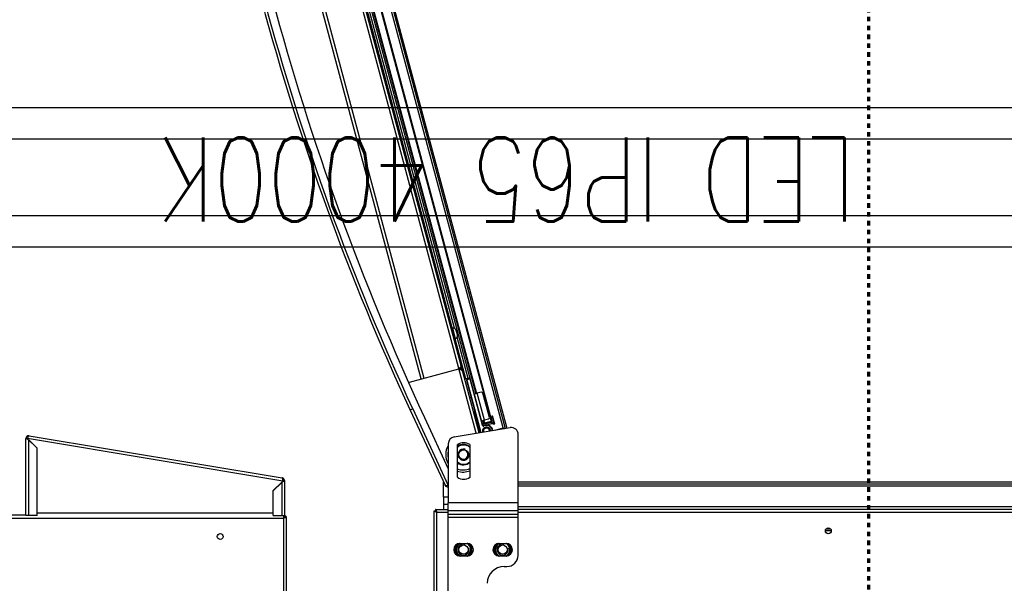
# Model space of a CAD drawing. Header units: millimetres. Extents: x -56641 to 6003, y -24465 to 16563.
# Tile 20 of 79: x -32221 to -31516, y -6358 to -5955. Entities that reach past the tile are written whole.
import ezdxf
from ezdxf.enums import TextEntityAlignment as Align

# ---------------------------------------------------------------- set-up
doc = ezdxf.new("R2010")
doc.units = ezdxf.units.MM
for name, pattern in [('HIDDEN', [375, 250, -125]), ('Kreska', [6.35, 3.175, -3.175]), ('Przerywana długa', [390, 250, -140])]:
    doc.linetypes.add(name, pattern=pattern)
doc.layers.add('G-ANNO-SYMB', color=7, linetype='Continuous', lineweight=5)
doc.layers.add('JEVENMITAT', color=2, linetype='Continuous')
doc.layers.add('JEVENVALAISIN', color=2, linetype='HIDDEN')
doc.layers.add('Wyposażenie_urządzenia grzewcze', color=1, linetype='Continuous', true_color=0xff0000)
doc.styles.add('ROMANS', font='romans')

# ---------------------------------------------------------------- blocks, each defined once
blk = doc.blocks.new('O611in')
at = {"layer": 'Wyposażenie_urządzenia grzewcze'}
for p, q in [((1900.428, 1032.826), (1900.428, 1104.876)), ((1900.628, 1032.926), (1900.628, 1104.776)), ((1900.428, 1032.826), (1900.528, 1032.826)), ((1900.528, 1032.726), (1900.528, 1032.826)), ((1900.528, 1032.726), (1900.553, 1032.726)), ((1900.553, 1032.836), (1900.553, 1032.851)), ((1901.353, 1032.751), (1900.553, 1032.751)), ((1900.553, 1030.248), (1900.553, 1032.726)), ((1987.678, 1032.926), (1900.628, 1032.926)), ((1900.753, 1030.382), (1900.753, 1032.751)), ((1901.353, 1032.751), (1901.353, 1030.968)), ((1918.253, 1032.751), (1918.253, 1027.927)), ((1918.253, 1032.751), (1919.053, 1032.751)), ((1918.853, 1032.751), (1918.853, 1027.337)), ((1919.053, 1032.726), (1919.053, 1027.237)), ((1919.053, 1032.726), (1987.678, 1032.726)), ((1918.253, 1032.551), (1901.353, 1032.551)), ((1901.353, 1030.968), (1900.676, 1030.291)), ((1900.753, 1030.382), (1901.353, 1030.982)), ((1900.577, 1030.282), (1900.553, 1030.282)), ((1900.553, 1030.248), (1900.653, 1030.248)), ((1900.606, 1030.282), (1900.577, 1030.282)), ((1900.679, 1030.282), (1900.606, 1030.282)), ((1900.653, 1030.248), (1900.653, 1030.282)), ((1900.676, 1030.291), (1900.676, 1030.261)), ((1918.928, 1027.225), (1900.676, 1030.261)), ((1918.82, 1027.04), (1900.72, 1030.051)), ((1918.853, 1027.337), (1918.253, 1027.937)), ((1918.928, 1027.251), (1918.253, 1027.927)), ((1918.999, 1027.237), (1918.926, 1027.237)), ((1918.928, 1027.225), (1918.928, 1027.251)), ((1919.05, 1027.204), (1918.951, 1027.221)), ((1919.028, 1027.237), (1918.999, 1027.237)), ((1919.053, 1027.237), (1919.028, 1027.237))]:
    blk.add_line(p, q, dxfattribs=at)
blk.add_circle((1905.153, 1034.251), 0.21, dxfattribs=at)
for centre, radius, start, end in [((1900.753, 1030.248), 0.2, 180, 260.55431), ((1900.753, 1030.248), 0.1, 180, 206.85993), ((1918.853, 1027.237), 0.2, 260.55431, 0), ((1918.853, 1027.237), 0.1, 320.55462, 360)]:
    blk.add_arc(centre, radius, start, end, dxfattribs=at)
for points, start_tangent, end_tangent in [([(1900.455, 1032.859), (1900.428, 1032.826)], (-0.84108, -0.54091), (0, -1)), ([(1900.528, 1032.893), (1900.455, 1032.859)], (-0.943625, -0.331016), (-0.84108, -0.54091)), ([(1900.628, 1032.926), (1900.594, 1032.876), (1900.561, 1032.84), (1900.528, 1032.826)], (-0.537029, -0.843564), (-1, 0)), ([(1900.628, 1032.926), (1900.578, 1032.893), (1900.541, 1032.859), (1900.528, 1032.826)], (-0.843564, -0.537029), (0, -1)), ([(1900.628, 1032.926), (1900.528, 1032.893)], (-0.952891, -0.303314), (-0.943625, -0.331016)), ([(1900.557, 1032.747), (1900.528, 1032.726)], (-0.576811, -0.816877), (-1, 0)), ([(1900.561, 1032.753), (1900.557, 1032.747)], (-0.54091, -0.84108), (-0.576811, -0.816877)), ([(1900.578, 1032.785), (1900.561, 1032.753)], (-0.413319, -0.910586), (-0.54091, -0.84108)), ([(1900.594, 1032.826), (1900.578, 1032.785)], (-0.331016, -0.943625), (-0.413319, -0.910586)), ([(1900.628, 1032.926), (1900.594, 1032.826)], (-0.303314, -0.952891), (-0.331016, -0.943625)), ([(1900.606, 1030.282), (1900.648, 1030.315)], (0.745728, 0.666251), (0.814715, 0.579861)), ([(1900.648, 1030.315), (1900.699, 1030.348)], (0.814715, 0.579861), (0.845666, 0.533713)), ([(1900.671, 1030.165), (1900.67, 1030.152)], (-0.039144, -0.999234), (-0.033111, -0.999452)), ([(1900.67, 1030.152), (1900.67, 1030.125)], (-0.033111, -0.999452), (-0.014634, -0.999893)), ([(1900.67, 1030.125), (1900.684, 1030.087)], (0.300636, -0.953739), (0.449739, -0.89316)), ([(1900.672, 1030.193), (1900.671, 1030.165)], (-0.047236, -0.998884), (-0.039144, -0.999234)), ([(1900.673, 1030.212), (1900.672, 1030.193)], (-0.050641, -0.998717), (-0.047236, -0.998884)), ([(1900.676, 1030.261), (1900.673, 1030.212)], (-0.054078, -0.998537), (-0.050641, -0.998717)), ([(1900.684, 1030.087), (1900.689, 1030.078), (1900.701, 1030.062)], (0.449739, -0.89316), (0.700006, -0.714137)), ([(1900.699, 1030.348), (1900.753, 1030.382)], (0.845666, 0.533713), (0.854583, 0.519315)), ([(1900.701, 1030.062), (1900.72, 1030.051)], (0.700006, -0.714137), (0.986442, -0.164113)), ([(1918.82, 1027.04), (1918.849, 1027.051), (1918.865, 1027.067), (1918.882, 1027.089), (1918.893, 1027.104)], (0.986442, -0.164113), (0.546191, 0.837661)), ([(1918.907, 1027.304), (1918.853, 1027.337)], (-0.845666, 0.533713), (-0.854583, 0.519315)), ([(1918.893, 1027.104), (1918.925, 1027.158)], (0.546191, 0.837661), (0.488852, 0.872367)), ([(1918.957, 1027.271), (1918.907, 1027.304)], (-0.814715, 0.579861), (-0.845666, 0.533713)), ([(1918.926, 1027.18), (1918.925, 1027.174), (1918.925, 1027.17)], (-0.051234, -0.998687), (-0.049845, -0.998757)), ([(1918.925, 1027.17), (1918.925, 1027.158)], (-0.049845, -0.998757), (-0.047548, -0.998869)), ([(1918.928, 1027.225), (1918.926, 1027.18)], (-0.054078, -0.998537), (-0.051234, -0.998687)), ([(1918.992, 1027.244), (1918.957, 1027.271)], (-0.762839, 0.646589), (-0.814715, 0.579861)), ([(1918.999, 1027.237), (1918.992, 1027.244)], (-0.745728, 0.666251), (-0.762839, 0.646589))]:
    blk.add_spline(points, degree=3, dxfattribs=dict(at, start_tangent=start_tangent, end_tangent=end_tangent))
blk = doc.blocks.new('O1011in')
at = {"layer": 'Wyposażenie_urządzenia grzewcze'}
for p, q in [((1993.766, 931.271), (1993.766, 859.421)), ((1993.966, 931.371), (1993.966, 859.321)), ((1992.967, 867.5), (1992.958, 858.745)), ((1988.962, 863.304), (1988.762, 863.305)), ((1987.962, 862.505), (1987.958, 858.75)), ((1988.812, 862.554), (1989.312, 862.554)), ((1991.612, 862.552), (1992.112, 862.551)), ((1989.311, 861.654), (1988.811, 861.654)), ((1992.111, 861.651), (1991.611, 861.652)), ((1965.557, 860.741), (1965.975, 860.741)), ((1965.588, 860.641), (1965.944, 860.641)), ((1987.958, 859.421), (1900.916, 859.421)), ((1987.959, 859.805), (1992.959, 859.8)), ((1987.959, 859.593), (1992.959, 859.588)), ((1993.766, 859.421), (1992.958, 859.421)), ((1919.341, 859.221), (1987.958, 859.221)), ((1987.958, 859.196), (1925.351, 859.196)), ((1987.958, 859.02), (1925.377, 859.02)), ((1987.958, 858.75), (1987.953, 853.863)), ((1987.958, 859.315), (1992.958, 859.31)), ((1987.958, 858.75), (1992.958, 858.745)), ((1992.954, 854.524), (1992.958, 858.745)), ((1993.866, 859.221), (1992.958, 859.221)), ((1993.291, 858.846), (1992.958, 858.846)), ((1993.291, 858.846), (1993.291, 859.221)), ((1993.291, 858.346), (1993.291, 858.846)), ((1993.966, 859.321), (1993.866, 859.321)), ((1993.866, 859.221), (1993.866, 859.321)), ((1992.957, 858.346), (1993.291, 858.346)), ((1993.291, 858.346), (1993.291, 857.265)), ((1987.957, 857.396), (1925.364, 857.396)), ((1987.957, 857.52), (1925.374, 857.52)), ((1992.953, 857.6), (1992.979, 857.503)), ((1995.5, 852.035), (1992.962, 857.499)), ((1995.681, 852.119), (1993.186, 857.491)), ((1987.956, 857.246), (1925.364, 857.246)), ((1991.404, 854.581), (1991.406, 856.923)), ((1992.306, 856.922), (1992.304, 854.58)), ((1994.662, 852.651), (1992.955, 856.326)), ((1992.535, 854.031), (1988.535, 853.37)), ((2006.045, 788.949), (1988.773, 853.409)), ((2006.168, 788.878), (1988.873, 853.426)), ((1989.036, 853.394), (1989.033, 853.395)), ((1989.606, 853.547), (1989.036, 853.394)), ((1989.036, 853.394), (2006.208, 789.307)), ((1989.63, 853.112), (1989.726, 853.137)), ((1989.63, 853.112), (1989.785, 852.532)), ((1989.726, 853.137), (1989.76, 853.011)), ((1990.283, 853.183), (1989.849, 853.067)), ((1990.309, 853.087), (1989.875, 852.97)), ((1990.283, 853.183), (1990.309, 853.087)), ((1990.324, 853.225), (1990.42, 853.251)), ((1990.324, 853.225), (1990.332, 853.196)), ((1990.332, 853.196), (1990.428, 853.222)), ((1990.42, 853.251), (1990.428, 853.222)), ((1990.518, 853.194), (1990.489, 853.187)), ((1990.489, 853.187), (1990.528, 853.042)), ((1990.518, 853.194), (1991.398, 849.91)), ((1991.63, 849.972), (1990.627, 853.716)), ((1991.659, 849.98), (1990.657, 853.721)), ((1990.726, 853.732), (1991.132, 852.22)), ((1990.756, 853.737), (2008.896, 786.038)), ((1990.954, 853.77), (2009.115, 785.993)), ((1989.656, 853.015), (1989.752, 853.041)), ((1989.707, 852.822), (1989.804, 852.848)), ((1989.856, 852.655), (1989.759, 852.629)), ((1989.882, 852.558), (1989.785, 852.532)), ((1989.804, 852.848), (1989.882, 852.558)), ((1989.849, 853.067), (1989.875, 852.97)), ((1989.852, 852.861), (1989.888, 852.922)), ((2006.65, 790.172), (1989.852, 852.861)), ((1989.888, 852.922), (1990.37, 853.051)), ((2006.711, 790.137), (1989.888, 852.922)), ((1990.013, 852.645), (1990.479, 850.906)), ((1990.084, 852.768), (1990.374, 852.845)), ((1990.432, 853.016), (1990.37, 853.051)), ((1990.422, 852.858), (1990.37, 853.051)), ((1990.374, 852.845), (1990.567, 852.897)), ((1990.374, 852.845), (1990.892, 850.913)), ((1990.528, 853.042), (1990.432, 853.016)), ((1990.471, 852.871), (1990.432, 853.016)), ((1990.528, 853.042), (2007.326, 790.353)), ((1991.056, 852.231), (1991.153, 852.257)), ((1991.064, 852.202), (1991.132, 852.22)), ((1995.5, 852.035), (1995.681, 852.119)), ((1990.892, 850.913), (1991.085, 850.965)), ((1991.333, 851.197), (1991.427, 851.232)), ((1990.602, 850.836), (1990.892, 850.913)), ((2006.624, 792.391), (1990.94, 850.926)), ((2006.673, 792.404), (1990.988, 850.939)), ((1991.398, 849.91), (1991.369, 849.903)), ((1991.423, 849.896), (1991.616, 849.948)), ((1991.423, 849.896), (1991.431, 849.867)), ((1991.431, 849.867), (1991.624, 849.919)), ((1991.473, 849.836), (1991.462, 849.876)), ((1991.473, 849.836), (1991.787, 849.891)), ((1991.538, 849.854), (1992.328, 846.905)), ((1991.616, 849.948), (1991.624, 849.919)), ((1991.63, 849.972), (1991.659, 849.98)), ((1991.688, 849.874), (2006.768, 793.594)), ((1995.735, 850.115), (1992.188, 849.164)), ((2009.478, 794.683), (1994.7, 849.837)), ((1994.893, 849.889), (2009.672, 794.735)), ((1992.138, 848.581), (1992.041, 848.555)), ((1992.267, 848.098), (1992.17, 848.073)), ((1992.3, 846.741), (1992.393, 846.393)), ((1992.441, 846.986), (1992.46, 846.991)), ((1992.441, 846.986), (1992.638, 846.251)), ((1992.5, 846.264), (2005.761, 796.774)), ((1992.638, 846.251), (1992.657, 846.257)), ((1993.043, 845.201), (1992.947, 845.175)), ((1993.173, 844.718), (1993.076, 844.692))]:
    blk.add_line(p, q, dxfattribs=at)
for centre, radius in [((1989.061, 862.096), 0.333), ((1991.861, 862.096), 0.333), ((1965.766, 860.746), 0.21), ((1991.854, 855.301), 0.345)]:
    blk.add_circle(centre, radius, dxfattribs=at)
for centre, radius, start, end in [((1988.964, 864.504), 1.2, 269.94276, 359.94276), ((1988.762, 862.505), 0.8, 89.94276, 179.94276), ((1988.811, 862.104), 0.45, 89.94276, 269.94276), ((1989.066, 862.101), 0.6, 136.15472, 222.90836), ((1989.061, 862.096), 0.525, 118.84197, 237.06114), ((1989.061, 862.096), 0.51, 115.9423, 240.27351), ((1989.061, 862.096), 0.4, 255, 195), ((1989.061, 862.096), 0.51, 299.62019, 63), ((1989.311, 862.104), 0.45, 269.94276, 89.94276), ((1989.061, 862.096), 0.525, 302.82136, 61.0576), ((1989.066, 862.101), 0.6, 317.58463, 43.18364), ((1991.611, 862.102), 0.45, 89.94276, 269.94276), ((1991.866, 862.101), 0.6, 136.58001, 223.33596), ((1991.861, 862.096), 0.525, 119.55433, 237.77829), ((1991.861, 862.096), 0.51, 117, 240.62226), ((1991.861, 862.096), 0.4, 255, 195), ((1991.861, 862.096), 0.51, 299.26307, 63), ((1992.111, 862.101), 0.45, 269.94276, 89.94276), ((1991.861, 862.096), 0.525, 302.10714, 60.34217), ((1991.866, 862.101), 0.6, 317.15688, 42.75566), ((1993.005, 857.407), 0.2, 24.91149, 105), ((1991.855, 856.201), 0.85, 57.97704, 121.90848), ((1991.891, 855.296), 1.1, 67.81966, 116.27421), ((1991.891, 855.296), 1.25, 70.6029, 112.87018), ((1991.891, 855.296), 0.73, 55.41561, 131.75417), ((1991.854, 855.301), 0.69, 49.23705, 130.64847), ((1991.891, 855.296), 0.7, 53.71428, 100.02763), ((1991.891, 855.296), 1.25, 328.35187, 31.64067), ((1991.854, 855.301), 0.4, 255, 195), ((1991.891, 855.296), 0.34, 79.07265, 266.86201), ((1991.891, 855.296), 1.1, 345.62726, 14.7341), ((1991.891, 855.296), 0.73, 228.0067, 304.3915), ((1991.854, 855.301), 0.69, 229.23705, 310.64847), ((1991.854, 855.301), 0.85, 237.97704, 301.90848), ((1991.891, 855.296), 0.7, 245.23887, 306.09078), ((1992.454, 854.524), 0.5, 279.38876, 359.94276), ((1988.453, 853.863), 0.5, 179.94276, 279.38876), ((1990.215, 853.631), 0.45, 187.28358, 274.20411), ((1990.215, 853.631), 0.42, 187.13545, 285), ((1990.215, 853.631), 0.3, 186.21931, 12.55322), ((1990.215, 853.631), 0.25, 185.60042, 13.17889), ((1990.215, 853.631), 0.231, 185.27321, 13.50616), ((1990.335, 852.99), 0.2, 15, 105), ((1990.335, 852.99), 0.1, 15, 105), ((1990.441, 853.174), 0.08, 15, 105), ((1990.441, 853.174), 0.05, 15, 105), ((1989.9, 852.874), 0.2, 105, 195), ((1989.9, 852.874), 0.1, 105, 195), ((1990.11, 852.671), 0.1, 105, 195), ((1827.221, 774.887), 184.618, 5.08851, 24.91149), ((1832.338, 776.258), 179.9, 5.08851, 24.91149), ((1832.338, 776.258), 180.1, 5.08851, 24.91149), ((1990.576, 850.932), 0.1, 195, 285), ((1991.418, 849.916), 0.05, 195, 285), ((1991.438, 850.033), 0.2, 254.86375, 280), ((1991.418, 849.916), 0.02, 195, 285), ((1991.611, 849.967), 0.02, 285, 15), ((1991.611, 849.967), 0.05, 285, 15), ((1992.137, 849.358), 0.2, 195, 285), ((1992.24, 848.971), 0.2, 110.63787, 195), ((1992.493, 846.792), 0.2, 105, 195), ((1992.586, 846.445), 0.2, 195, 285)]:
    blk.add_arc(centre, radius, start, end, dxfattribs=at)
for points, start_tangent, end_tangent in [([(1993.766, 859.421), (1993.8, 859.371), (1993.833, 859.335), (1993.866, 859.321)], (0.537029, -0.843564), (1, 0)), ([(1993.766, 859.421), (1993.816, 859.388), (1993.853, 859.355), (1993.866, 859.321)], (0.843564, -0.537029), (0, -1)), ([(1993.766, 859.421), (1993.8, 859.321)], (0.303314, -0.952891), (0.331016, -0.943625)), ([(1993.766, 859.421), (1993.866, 859.388)], (0.952891, -0.303314), (0.943625, -0.331016)), ([(1993.8, 859.321), (1993.833, 859.248)], (0.331016, -0.943625), (0.54091, -0.84108)), ([(1993.833, 859.248), (1993.866, 859.221)], (0.54091, -0.84108), (1, 0)), ([(1993.866, 859.388), (1993.939, 859.355)], (0.943625, -0.331016), (0.84108, -0.54091)), ([(1993.939, 859.355), (1993.966, 859.321)], (0.84108, -0.54091), (0, -1)), ([(1992.962, 857.499), (1992.982, 857.51), (1992.992, 857.516)], (0.860871, 0.508824), (0.858534, 0.512756)), ([(1992.992, 857.516), (1993.084, 857.52)], (0.997504, 0.070615), (0.999983, -0.005765)), ([(1993.084, 857.52), (1993.122, 857.519), (1993.152, 857.514)], (0.999983, -0.005765), (0.963801, -0.266622)), ([(1993.152, 857.514), (1993.186, 857.491)], (0.963801, -0.266622), (0.421218, -0.90696)), ([(1989.033, 853.395), (1988.971, 853.415), (1988.927, 853.433)], (-0.953869, 0.300224), (-0.911766, 0.41071)), ([(1989.036, 853.394), (1988.985, 853.44), (1988.98, 853.444)], (-0.73912, 0.673574), (-0.769671, 0.638441)), ([(1991.961, 849.272), (1991.943, 849.306)], (-0.632776, 0.774335), (-0.258819, 0.965926)), ([(1991.987, 849.248), (1991.961, 849.272)], (-0.795069, 0.60652), (-0.632776, 0.774335)), ([(1992.075, 849.203), (1992.026, 849.224), (1991.987, 849.248)], (-0.930753, 0.365649), (-0.795069, 0.60652)), ([(1992.047, 848.919), (1992.049, 848.972), (1992.078, 849.031)], (-0.258819, 0.965926), (0.54907, 0.835776)), ([(1992.188, 849.164), (1992.075, 849.203)], (-0.953813, 0.3004), (-0.930753, 0.365649)), ([(1992.078, 849.031), (1992.127, 849.096), (1992.152, 849.124)], (0.54907, 0.835776), (0.6666, 0.745415)), ([(1992.152, 849.124), (1992.188, 849.164)], (0.6666, 0.745415), (0.675826, 0.737061))]:
    blk.add_spline(points, degree=3, dxfattribs=dict(at, start_tangent=start_tangent, end_tangent=end_tangent))
blk = doc.blocks.new('*U363')
at = {"layer": 'JEVENVALAISIN', "color": 5, "ltscale": 50}
blk.add_lwpolyline([(830, 0), (-830, 0), (-830, 100), (830, 100)], close=True, dxfattribs=at)
at = {"layer": 'JEVENVALAISIN', "color": 51, "ltscale": 50, "true_color": 0xf8f6b0}
blk.add_lwpolyline([(750, 22.5), (-750, 22.5), (-750, 77.5), (750, 77.5), (750, 22.5)], dxfattribs=at)
at = {"layer": 'JEVENMITAT', "style": 'ROMANS', "width": 0.75}
blk.add_text('LED IP65 4000K', height=60, dxfattribs=at).set_placement((0, 51.68), align=Align.MIDDLE)

msp = doc.modelspace()

# ---------------------------------------------------------------- linework, layer by layer
at = {"layer": 'G-ANNO-SYMB', "linetype": 'Kreska', "lineweight": 70}
msp.add_line((-31613.016, -23094.679), (-31613.016, 9589.963), dxfattribs=at)

# ---------------------------------------------------------------- block references
at = {"rotation": 180}
msp.add_blockref('*U363', (-31872.4, -6017.6), dxfattribs=at)
at = {"layer": 'Wyposażenie_urządzenia grzewcze', "linetype": 'Przerywana długa', "xscale": 10, "yscale": 10, "zscale": 10, "rotation": 180}
for name, p in [('O1011in', (-11984.343, 2286.968)), ('O611in', (-13025.54, 4017.89))]:
    msp.add_blockref(name, p, dxfattribs=at)

doc.saveas('drawing.dxf')
